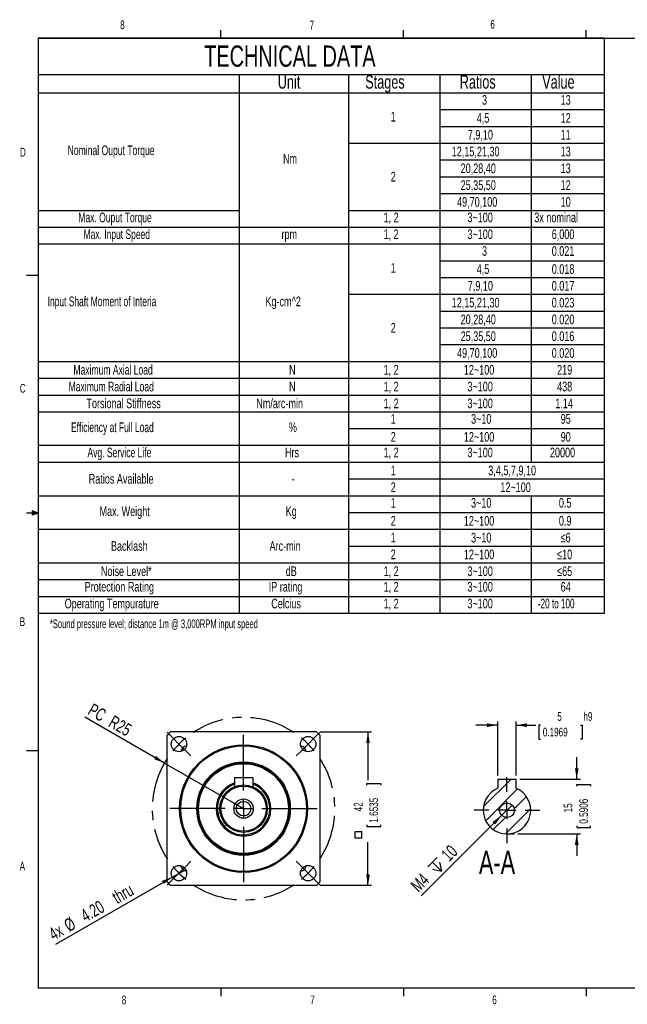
# Model space of a CAD drawing. Extents: x 11 to 421, y 5 to 275.
# Tile 1 of 5: x 11 to 177, y 6 to 275. Entities that reach past the tile are written whole.
import ezdxf
from ezdxf.enums import TextEntityAlignment as Align

# ---------------------------------------------------------------- set-up
doc = ezdxf.new("R2010")
doc.units = 0
doc.linetypes.add('CENTERX2', pattern=[20.32, 12.7, -2.54, 2.54, -2.54])
doc.layers.get('0').update_dxf_attribs({"linetype": 'CONTINUOUS'})
doc.dimstyles.new('SLDDIMSTYLE0', dxfattribs={"dimtxt": 2.38125, "dimasz": 3, "dimexe": 0, "dimexo": 0.0625, "dimgap": 0.595313, "dimtad": 0, "dimrnd": 1e-09, "dimzin": 12, "dimsah": 1, "dimcen": 0.09, "dimazin": 3, "dimtfac": 1, "dimtofl": 0, "dimtmove": 0, "dimatfit": 3})
doc.dimstyles.new('SLDDIMSTYLE3', dxfattribs={"dimtxt": 2.38125, "dimasz": 3, "dimexe": 0, "dimexo": 0.0625, "dimgap": 0.595313, "dimtad": 0, "dimrnd": 1e-09, "dimzin": 12, "dimsah": 1, "dimcen": 0.09, "dimazin": 3, "dimtfac": 1, "dimtmove": 0, "dimatfit": 3})
doc.dimstyles.new('SLDDIMSTYLE4', dxfattribs={"dimtxt": 3.5, "dimasz": 3, "dimexe": 0, "dimexo": 0.0625, "dimgap": 0.875, "dimtad": 1, "dimrnd": 1e-09, "dimzin": 4, "dimblk1": 'NONE', "dimsah": 1, "dimcen": 0, "dimazin": 3, "dimtfac": 1, "dimtmove": 0, "dimatfit": 3})
doc.dimstyles.new('SLDDIMSTYLE5', dxfattribs={"dimtxt": 3.5, "dimasz": 3, "dimexe": 0, "dimexo": 0.0625, "dimgap": 0.875, "dimtad": 1, "dimrnd": 1e-09, "dimzin": 12, "dimsah": 1, "dimcen": 0, "dimazin": 3, "dimtfac": 1, "dimtofl": 0, "dimtmove": 0, "dimatfit": 3})
doc.dimstyles.new('SLDDIMSTYLE6', dxfattribs={"dimtxt": 3.5, "dimasz": 3, "dimexe": 0, "dimexo": 0.0625, "dimgap": 0.875, "dimtad": 1, "dimrnd": 1e-09, "dimzin": 12, "dimblk1": 'NONE', "dimsah": 1, "dimcen": 0, "dimazin": 3, "dimtfac": 1, "dimtmove": 0, "dimatfit": 3})

# ---------------------------------------------------------------- blocks, each defined once
blk = doc.blocks.new('SW_TABLEANNOTATION_0')
at = {"color": 0, "linetype": 'CONTINUOUS'}
for p, q in [((0, 0), (0, -157.58)), ((155, 0), (0, 0)), ((155, -157.58), (155, 0)), ((0, -10), (155, -10)), ((55, -10), (55, -157.58)), ((85, -10), (85, -157.58)), ((110, -10), (110, -157.58)), ((135, -10), (135, -116.18)), ((0, -15), (155, -15)), ((110, -19.6), (155, -19.6)), ((110, -24.2), (155, -24.2)), ((85, -28.8), (155, -28.8)), ((110, -33.4), (155, -33.4)), ((110, -38), (155, -38)), ((110, -42.6), (155, -42.6)), ((0, -47.2), (55, -47.2)), ((85, -47.2), (155, -47.2)), ((0, -51.8), (155, -51.8)), ((0, -56.4), (155, -56.4)), ((110, -61), (155, -61)), ((110, -65.6), (155, -65.6)), ((85, -70.2), (155, -70.2)), ((110, -74.8), (155, -74.8)), ((110, -79.4), (155, -79.4)), ((110, -84), (155, -84)), ((0, -88.6), (155, -88.6)), ((0, -93.2), (155, -93.2)), ((0, -97.8), (155, -97.8)), ((0, -102.4), (155, -102.4)), ((85, -106.98), (155, -106.98)), ((0, -111.58), (155, -111.58)), ((0, -116.18), (155, -116.18)), ((85, -120.78), (155, -120.78)), ((0, -125.38), (155, -125.38)), ((135, -125.38), (135, -157.58)), ((85, -129.98), (155, -129.98)), ((0, -134.58), (155, -134.58)), ((85, -139.18), (155, -139.18)), ((0, -143.78), (155, -143.78)), ((0, -148.38), (155, -148.38)), ((0, -152.98), (155, -152.98)), ((0, -157.58), (155, -157.58))]:
    blk.add_line(p, q, dxfattribs=at)
for s, height, width, p in [('TECHNICAL DATA', 5.8208, 0.7, (45.46, -9.6)), ('Unit', 3.704, 0.7, (65.6, -14.97)), ('Stages', 3.704, 0.7, (89.55, -14.97)), ('Ratios', 3.704, 0.7, (115.43, -14.97)), ('Value', 3.704, 0.7, (137.99, -14.97)), ('3', 2.65, 0.7, (121.52, -19.06)), ('13', 2.646, 0.7, (143.05, -19.06)), ('1', 2.65, 0.7, (96.52, -23.66)), ('4,5', 2.646, 0.7, (120.06, -24)), ('12', 2.646, 0.7, (143.05, -24)), ('7,9,10', 2.646, 0.7, (117.62, -28.6)), ('11', 2.646, 0.7, (143.05, -28.6)), ('Nominal Ouput Torque', 2.6458, 0.665, (8.08, -32.86)), ('Nm', 2.646, 0.7, (67.04, -35.16)), ('12,15,21,30', 2.6458, 0.7, (113.22, -33.2)), ('13', 2.646, 0.7, (143.05, -33.2)), ('20,28,40', 2.646, 0.7, (115.66, -37.8)), ('13', 2.646, 0.7, (143.05, -37.8)), ('2', 2.65, 0.7, (96.52, -40.1)), ('25,35,50', 2.646, 0.7, (115.66, -42.4)), ('12', 2.646, 0.7, (143.05, -42.4)), ('49,70,100', 2.646, 0.7, (114.68, -47)), ('10', 2.646, 0.7, (143.05, -47)), ('Max. Ouput Torque', 2.6458, 0.658824, (11.02, -51.26)), ('1, 2', 2.646, 0.7, (94.57, -51.26)), ('3~100', 2.646, 0.7, (117.52, -51.26)), ('3x nominal', 2.646, 0.7, (135.82, -51.26)), ('Max. Input Speed', 2.6458, 0.65625, (12.43, -55.86)), ('rpm', 2.646, 0.7, (66.61, -55.86)), ('1, 2', 2.646, 0.7, (94.57, -55.86)), ('3~100', 2.646, 0.7, (117.52, -55.86)), ('6,000', 2.646, 0.7, (140.6, -55.86)), ('3', 2.65, 0.7, (121.52, -60.46)), ('0.021', 2.646, 0.7, (140.6, -60.46)), ('1', 2.65, 0.7, (96.52, -65.06)), ('4,5', 2.646, 0.7, (120.06, -65.4)), ('0.018', 2.646, 0.7, (140.6, -65.4)), ('7,9,10', 2.646, 0.7, (117.62, -70)), ('0.017', 2.646, 0.7, (140.6, -70)), ('Input Shaft Moment of Interia', 2.6458, 0.651724, (2.62, -74.26)), ('Kg-cm^ 2', 2.646, 0.7, (62.23, -74.26)), ('12,15,21,30', 2.6458, 0.7, (113.22, -74.6)), ('0.023', 2.646, 0.7, (140.6, -74.6)), ('2', 2.65, 0.7, (96.52, -81.5)), ('20,28,40', 2.646, 0.7, (115.66, -79.2)), ('0.020', 2.646, 0.7, (140.6, -79.2)), ('25,35,50', 2.646, 0.7, (115.66, -83.8)), ('0.016', 2.646, 0.7, (140.6, -83.8)), ('49,70,100', 2.646, 0.7, (114.68, -88.4)), ('0.020', 2.646, 0.7, (140.6, -88.4)), ('Maximum Axial Load', 2.6458, 0.661111, (9.67, -93)), ('N', 2.65, 0.7, (68.69, -93)), ('1, 2', 2.646, 0.7, (94.57, -93)), ('12~100', 2.646, 0.7, (116.54, -93)), ('219', 2.646, 0.7, (142.07, -93)), ('Maximum Radial Load', 2.6458, 0.663158, (8.34, -97.6)), ('N', 2.65, 0.7, (68.69, -97.6)), ('1, 2', 2.646, 0.7, (94.57, -97.6)), ('3~100', 2.646, 0.7, (117.52, -97.6)), ('438', 2.646, 0.7, (142.07, -97.6)), ('Torsional Stiffness', 2.6458, 0.7, (13.22, -102.2)), ('Nm/arc-min', 2.646, 0.7, (59.72, -102.2)), ('1, 2', 2.646, 0.7, (94.57, -102.2)), ('3~100', 2.646, 0.7, (117.52, -102.2)), ('1.14', 2.646, 0.7, (141.58, -102.2)), ('Efficiency at Full Load', 2.6458, 0.654348, (9.01, -108.76)), ('1', 2.65, 0.7, (96.52, -106.46)), ('3~10', 2.646, 0.7, (118.5, -106.46)), ('95', 2.646, 0.7, (143.05, -106.46)), ('%', 2.65, 0.7, (68.63, -108.76)), ('2', 2.65, 0.7, (96.52, -111.38)), ('12~100', 2.646, 0.7, (116.54, -111.38)), ('90', 2.646, 0.7, (143.05, -111.38)), ('Avg. Service Life', 2.6458, 0.658824, (13.52, -115.65)), ('Hrs', 2.646, 0.7, (67.58, -115.65)), ('1, 2', 2.646, 0.7, (94.57, -115.65)), ('3~100', 2.646, 0.7, (117.52, -115.65)), ('20000', 2.646, 0.7, (140.11, -115.65)), ('1', 2.65, 0.7, (96.52, -120.58)), ('3,4,5,7,9,10', 2.6458, 0.7, (123.22, -120.58)), ('Ratios Available', 2.6458, 0.7, (13.85, -122.88)), ('-', 2.65, 0.7, (69.41, -122.88)), ('2', 2.65, 0.7, (96.52, -125.18)), ('12~100', 2.646, 0.7, (126.54, -125.18)), ('1', 2.65, 0.7, (96.52, -129.45)), ('3~10', 2.646, 0.7, (118.5, -129.45)), ('0.5', 2.646, 0.7, (142.56, -129.45)), ('Max. Weight', 2.6458, 0.7, (16.8, -131.75)), ('Kg', 2.646, 0.7, (67.77, -131.75)), ('2', 2.65, 0.7, (96.52, -134.38)), ('12~100', 2.646, 0.7, (116.54, -134.38)), ('0.9', 2.646, 0.7, (142.56, -134.38)), ('1', 2.65, 0.7, (96.52, -138.98)), ('3~10', 2.646, 0.7, (118.5, -138.98)), ('≤6', 2.646, 0.7, (143.05, -138.98)), ('Backlash', 2.646, 0.7, (19.94, -141.28)), ('Arc-min', 2.646, 0.7, (63.35, -141.28)), ('2', 2.65, 0.7, (96.52, -143.58)), ('12~100', 2.646, 0.7, (116.54, -143.58)), ('≤10', 2.646, 0.7, (142.08, -143.58)), ('Noise Level*', 2.6458, 0.7, (17.18, -148.18)), ('dB', 2.646, 0.7, (67.78, -148.18)), ('1, 2', 2.646, 0.7, (94.57, -148.18)), ('3~100', 2.646, 0.7, (117.52, -148.18)), ('≤65', 2.646, 0.7, (142.08, -148.18)), ('Protection Rating', 2.6458, 0.7, (12.73, -152.45)), ('IP rating', 2.646, 0.7, (63.12, -152.45)), ('1, 2', 2.646, 0.7, (94.57, -152.45)), ('3~100', 2.646, 0.7, (117.52, -152.45)), ('64', 2.646, 0.7, (143.05, -152.45)), ('Operating Tempurature', 2.6458, 0.7, (7.27, -157.05)), ('Celcius', 2.646, 0.7, (63.82, -157.05)), ('1, 2', 2.646, 0.7, (94.57, -157.05)), ('3~100', 2.646, 0.7, (117.52, -157.05)), ('-20 to 100', 2.646, 0.63, (136.8, -157.05))]:
    blk.add_text(s, height=height, dxfattribs=dict(at, width=width)).set_placement(p, align=Align.BOTTOM_LEFT)
blk = doc.blocks.new('SW_SYMBOL_MOD_BOX')
at = {"color": 0, "linetype": 'CONTINUOUS'}
for p, q in [((200, 200), (200, 800)), ((200, 800), (800, 800)), ((200, 200), (800, 200)), ((800, 800), (800, 200))]:
    blk.add_line(p, q, dxfattribs=at)
blk = doc.blocks.new('_D_14')
at = {"color": 7, "linetype": 'CONTINUOUS'}
for p, q in [((93.11, 80.19), (107.17, 80.19)), ((106.17, 80.19), (106.17, 66.96)), ((105.87, 65.63), (105.87, 66.12)), ((105.87, 66.12), (109.65, 66.12)), ((109.65, 66.12), (109.65, 65.63)), ((105.87, 54.75), (105.87, 54.27)), ((105.87, 54.27), (109.65, 54.27)), ((109.65, 54.27), (109.65, 54.75)), ((106.17, 38.19), (106.17, 50.02)), ((93.11, 38.19), (107.17, 38.19))]:
    blk.add_line(p, q, dxfattribs=at)
for points in [[(106.17, 80.19), (105.67, 77.19), (106.67, 77.19)], [(106.17, 38.19), (106.67, 41.19), (105.67, 41.19)]]:
    blk.add_solid(points, dxfattribs=at)
at = {"color": 7, "linetype": 'CONTINUOUS', "xscale": 0.0030416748, "yscale": 0.0030416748, "zscale": 0.0030416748, "rotation": 90}
blk.add_blockref('SW_SYMBOL_MOD_BOX', (105.06, 50.5), dxfattribs=at)
at = {"color": 7, "linetype": 'CONTINUOUS', "width": 0.7}
for s, p in [('1.6535', (109.65, 55.35, -44.9)), ('42', (105.39, 58.43, -44.9))]:
    blk.add_text(s, height=2.381, rotation=90, dxfattribs=at).set_placement(p, align=Align.BOTTOM_LEFT)
blk = doc.blocks.new('_D_15')
at = {"color": 7, "linetype": 'CONTINUOUS'}
for q in [(28.67, 84.27), (72.11, 59.19)]:
    blk.add_line((50.46, 71.69), q, dxfattribs=at)
blk.add_solid([(50.46, 71.69), (48.11, 73.63), (47.61, 72.76)], dxfattribs=at)
at = {"color": 7, "linetype": 'CONTINUOUS', "width": 0.7}
for s, p in [('PC', (28.66, 84.27, -44.9)), ('R25', (34.34, 80.99, -44.9))]:
    blk.add_text(s, height=3.5, rotation=-30, dxfattribs=at).set_placement(p, align=Align.BOTTOM_LEFT)
blk = doc.blocks.new('_D_16')
at = {"color": 7, "linetype": 'CONTINUOUS'}
for q in [(56.25, 42.56), (20.65, 22.01)]:
    blk.add_line((52.61, 40.46), q, dxfattribs=at)
blk.add_solid([(52.61, 40.46), (49.76, 39.39), (50.26, 38.53)], dxfattribs=at)
at = {"color": 7, "linetype": 'CONTINUOUS', "width": 0.7}
for s, p in [(' thru', (37.23, 31.62, -44.9)), ('4.20', (29.39, 27.09, -44.9)), ('%%c', (24.84, 24.41, -44.9)), ('4x', (20.64, 22.04, -44.9))]:
    blk.add_text(s, height=3.5, rotation=30, dxfattribs=at).set_placement(p, align=Align.BOTTOM_LEFT)
blk = doc.blocks.new('_NONE')
blk = doc.blocks.new('SW_CENTERMARKSYMBOL_5')
at = {"color": 0, "linetype": 'CONTINUOUS'}
for p, q in [((0, 5), (0, 20)), ((-5, 0), (-20, 0)), ((0, 0), (-2.5, 0)), ((0, 0), (0, 2.5)), ((0, 0), (0, -2.5)), ((0, 0), (2.5, 0)), ((5, 0), (20, 0)), ((0, -5), (0, -20))]:
    blk.add_line(p, q, dxfattribs=at)
blk = doc.blocks.new('SW_CENTERMARKSYMBOL_6')
at = {"color": 0, "linetype": 'CONTINUOUS'}
for p, q in [((-1.77, 1.77), (-3.25, 3.25)), ((37.13, 1.77), (38.61, 3.25)), ((0, 0), (-1.77, 1.77)), ((0, 0), (1.77, -1.77)), ((17.68, -12.68), (17.68, 2.5)), ((35.36, 0), (33.59, -1.77)), ((35.36, 0), (37.13, 1.77)), ((1.77, -1.77), (3.25, -3.25)), ((33.59, -1.77), (32.11, -3.25)), ((17.68, -17.68), (17.68, -15.18)), ((12.68, -17.68), (-2.5, -17.68)), ((17.68, -17.68), (15.18, -17.68)), ((17.68, -17.68), (17.68, -20.18)), ((17.68, -17.68), (20.18, -17.68)), ((22.68, -17.68), (37.86, -17.68)), ((17.68, -22.68), (17.68, -37.86)), ((1.77, -33.59), (3.25, -32.11)), ((33.59, -33.59), (32.11, -32.11)), ((0, -35.36), (1.77, -33.59)), ((35.36, -35.36), (33.59, -33.59)), ((-1.77, -37.13), (-3.25, -38.61)), ((0, -35.36), (-1.77, -37.13)), ((35.36, -35.36), (37.13, -37.13)), ((37.13, -37.13), (38.61, -38.61))]:
    blk.add_line(p, q, dxfattribs=at)
at = {"color": 0, "linetype": 'CENTERX2'}
for start, end in [(56.4576, 123.5424), (146.4576, 213.5424), (326.4576, 33.5424), (236.4576, 303.5424)]:
    blk.add_arc((17.68, -17.68), 25, start, end, dxfattribs=at)
at = {"color": 0, "linetype": 'CONTINUOUS'}
for start, end in [(135, 140.7288), (129.2712, 135), (45, 50.7288), (39.2712, 45), (219.2712, 225), (315, 320.7288), (225, 230.7288), (309.2712, 315)]:
    blk.add_arc((17.68, -17.68), 25, start, end, dxfattribs=at)
blk = doc.blocks.new('_D_17')
at = {"color": 7, "linetype": 'CONTINUOUS'}
for p, q in [((163.32, 67.27), (163.32, 73.27)), ((147.71, 67.27), (164.32, 67.27)), ((163.32, 65.36), (163.32, 65.84)), ((163.32, 65.84), (167.1, 65.84)), ((167.1, 65.84), (167.1, 65.36)), ((163.32, 54.47), (163.32, 53.99)), ((163.32, 53.99), (167.1, 53.99)), ((167.1, 53.99), (167.1, 54.47)), ((147.19, 52.27), (164.32, 52.27)), ((163.32, 52.27), (163.32, 46.27))]:
    blk.add_line(p, q, dxfattribs=at)
for points in [[(163.32, 67.27), (163.82, 70.27), (162.82, 70.27)], [(163.32, 52.27), (162.82, 49.27), (163.82, 49.27)]]:
    blk.add_solid(points, dxfattribs=at)
at = {"color": 7, "linetype": 'CONTINUOUS', "width": 0.7}
for s, p in [('15', (162.83, 58.16, 0.1)), ('0.5906', (167.1, 55.08, 0.1))]:
    blk.add_text(s, height=2.381, rotation=90, dxfattribs=at).set_placement(p, align=Align.BOTTOM_LEFT)
blk = doc.blocks.new('_D_18')
at = {"color": 7, "linetype": 'CONTINUOUS'}
for p, q in [((141.71, 82.05), (135.71, 82.05)), ((141.71, 68.27), (141.71, 83.05)), ((146.71, 68.27), (146.71, 83.05)), ((146.71, 82.05), (152.09, 82.05)), ((153.42, 82.05), (152.94, 82.05)), ((152.94, 82.05), (152.94, 78.27)), ((164.3, 82.05), (164.79, 82.05)), ((164.79, 82.05), (164.79, 78.27)), ((152.94, 78.27), (153.42, 78.27)), ((164.79, 78.27), (164.3, 78.27))]:
    blk.add_line(p, q, dxfattribs=at)
for points in [[(141.71, 82.05), (138.71, 82.55), (138.71, 81.55)], [(146.71, 82.05), (149.71, 81.55), (149.71, 82.55)]]:
    blk.add_solid(points, dxfattribs=at)
at = {"color": 7, "linetype": 'CONTINUOUS', "width": 0.7}
for s, height, p in [('5', 2.38, (157.98, 82.54, 84.6)), ('h9', 2.381, (165.15, 82.54, 84.6)), ('0.1969', 2.381, (154.02, 78.27, 84.6))]:
    blk.add_text(s, height=height, dxfattribs=at).set_placement(p, align=Align.BOTTOM_LEFT)
blk = doc.blocks.new('SW_SYMBOL_HOLE_DEPTH')
at = {"color": 0, "linetype": 'CONTINUOUS'}
for p, q in [((0, 875), (800, 875)), ((400, 875), (400, 75)), ((100, 555), (400, 75)), ((700, 555), (400, 75))]:
    blk.add_line(p, q, dxfattribs=at)
blk = doc.blocks.new('_D_19')
at = {"color": 7, "linetype": 'CONTINUOUS'}
for q in [(145.62, 60.18), (120.77, 35.33)]:
    blk.add_line((142.8, 57.36), q, dxfattribs=at)
blk.add_solid([(142.8, 57.36), (140.32, 55.59), (141.03, 54.88)], dxfattribs=at)
at = {"color": 7, "linetype": 'CONTINUOUS', "xscale": 0.0044707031, "yscale": 0.0044707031, "zscale": 0.0044707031, "rotation": 45}
blk.add_blockref('SW_SYMBOL_HOLE_DEPTH', (125.3, 40.52), dxfattribs=at)
at = {"color": 7, "linetype": 'CONTINUOUS', "width": 0.7}
for s, p in [('10', (129.14, 43.75, 84.6)), ('M4', (120.74, 35.35, 84.6))]:
    blk.add_text(s, height=3.5, rotation=45, dxfattribs=at).set_placement(p, align=Align.BOTTOM_LEFT)
blk = doc.blocks.new('SW_CENTERMARKSYMBOL_7')
at = {"color": 0, "linetype": 'CONTINUOUS'}
for p, q in [((0, 5), (0, 9)), ((-5, 0), (-9, 0)), ((0, 0), (-2.5, 0)), ((0, 0), (0, 2.5)), ((0, 0), (0, -2.5)), ((0, 0), (2.5, 0)), ((5, 0), (9, 0)), ((0, -5), (0, -9))]:
    blk.add_line(p, q, dxfattribs=at)

msp = doc.modelspace()

# ---------------------------------------------------------------- linework, layer by layer
at = {"color": 7, "linetype": 'CONTINUOUS'}
for p, q in [((15.907, 270.309), (415.957, 270.309)), ((15.907, 270.309), (15.907, 9.959)), ((65.907, 270.309), (65.907, 272.463)), ((115.913, 270.309), (115.913, 272.463)), ((165.919, 270.309), (165.919, 272.463)), ((15.907, 205.221), (12.732, 205.221)), ((14.2, 140.744), (14.2, 139.56)), ((15.907, 140.134), (14.2, 140.744)), ((15.907, 140.134), (14.2, 140.363)), ((15.907, 140.134), (12.732, 140.134)), ((15.907, 140.134), (14.2, 139.872)), ((15.907, 140.134), (14.2, 139.56)), ((51.109, 79.191), (51.109, 39.191)), ((92.109, 80.191), (52.109, 80.191)), ((93.109, 39.191), (93.109, 79.191)), ((15.907, 75.046), (12.732, 75.046)), ((69.609, 67.691), (69.609, 65.191)), ((69.609, 67.691), (74.609, 67.691)), ((74.609, 67.691), (74.609, 65.191)), ((145.318, 67.27), (137.781, 59.733)), ((141.709, 67.27), (146.709, 67.27)), ((141.709, 67.27), (141.709, 64.77)), ((146.709, 64.77), (146.709, 67.27)), ((147.12, 64.582), (138.398, 55.86)), ((149.531, 62.503), (146.174, 59.146)), ((143.834, 56.806), (140.477, 53.449)), ((150.697, 59.178), (143.801, 52.283)), ((52.109, 38.191), (92.109, 38.191)), ((415.957, 9.959), (15.907, 9.959)), ((65.907, 9.959), (65.907, 7.805)), ((115.913, 9.959), (115.913, 7.805)), ((165.919, 9.959), (165.919, 7.805))]:
    msp.add_line(p, q, dxfattribs=at)
at = {"color": 7, "linetype": 'CENTERX2'}
msp.add_line((144.209, 52.27), (146.193, 52.27), dxfattribs=at)
at = {"color": 7, "linetype": 'CONTINUOUS'}
for centre, radius in [((54.429, 76.871), 2.1), ((89.789, 76.871), 2.1), ((72.109, 59.191), 17.5), ((72.109, 59.191), 17.2), ((72.109, 59.191), 12.8), ((72.109, 59.191), 12.5), ((72.109, 59.191), 12.3), ((72.109, 59.191), 6.5), ((72.109, 59.191), 6.2), ((72.109, 59.191), 2.65), ((72.109, 59.191), 2), ((144.209, 58.77), 2), ((54.429, 41.511), 2.1), ((89.789, 41.511), 2.1)]:
    msp.add_circle(centre, radius, dxfattribs=at)
for centre, radius, start, end in [((72.109, 59.191), 29, 133.60282, 136.39718), ((72.109, 59.191), 29, 43.60282, 46.39718), ((56.609, 74.691), 1.65, 95.20789, 174.79211), ((87.609, 74.691), 1.65, 5.20789, 84.79211), ((72.109, 59.191), 7.48, 109.52539, 0), ((72.109, 59.191), 7.18, 110.37661, 0), ((72.109, 59.191), 7.48, 0, 70.47461), ((72.109, 59.191), 7.18, 0, 69.62339), ((144.209, 58.77), 6.5, 112.61986, 67.38014), ((56.609, 43.691), 1.65, 185.20789, 264.79211), ((87.609, 43.691), 1.65, 275.20789, 354.79211), ((72.109, 59.191), 29, 223.60282, 226.39718), ((72.109, 59.191), 29, 313.60282, 316.39718)]:
    msp.add_arc(centre, radius, start, end, dxfattribs=at)

# ---------------------------------------------------------------- block references
for name, p in [('SW_TABLEANNOTATION_0', (15.869, 270.316)), ('SW_CENTERMARKSYMBOL_6', (54.429, 76.871)), ('SW_CENTERMARKSYMBOL_5', (72.109, 59.191)), ('SW_CENTERMARKSYMBOL_7', (144.209, 58.77))]:
    msp.add_blockref(name, p, dxfattribs=at)

# ---------------------------------------------------------------- texts
for s, height, width, p in [('8', 2.381, 0.7, (38.331, 272.05)), ('6', 2.381, 0.7, (139.667, 272.184)), ('7', 2.381, 0.7, (90.195, 271.978)), ('D', 2.381, 0.7, (10.887, 237.152)), ('C', 2.381, 0.7, (10.854, 172.453)), ('B', 2.381, 0.7, (10.831, 108.519)), ('*Sound pressure level; distance 1m @ 3,000RPM input speed', 2.38125, 0.650877, (19.09, 107.932)), ('A-A', 6.35, 0.7, (136.541, 39.384)), ('A', 2.381, 0.7, (10.821, 41.529)), ('8', 2.381, 0.7, (38.78, 4.88)), ('7', 2.381, 0.7, (90.359, 4.887)), ('6', 2.381, 0.7, (140.178, 4.897))]:
    msp.add_text(s, height=height, dxfattribs=dict(at, width=width)).set_placement(p, align=Align.BOTTOM_LEFT)

# ---------------------------------------------------------------- dimensions: what is measured, and where the dimension line sits
dim = msp.add_radius_dim(center=(72.109, 59.191), mpoint=(50.455, 71.693), text='PC<>', dimstyle='SLDDIMSTYLE5', dxfattribs=at)
dim.commit()
dim.dimension.update_dxf_attribs({"geometry": '_D_15', "text_midpoint": (34.893, 80.678), "dimtype": 164})
dim = msp.add_linear_dim(base=(146.709, 82.053), p1=(141.709, 67.27), p2=(146.709, 67.27), text='<>h9', dimstyle='SLDDIMSTYLE3', dxfattribs=at)
dim.commit()
dim.dimension.update_dxf_attribs({"geometry": '_D_18', "text_midpoint": (160.709, 82.053), "dimtype": 160})
dim = msp.add_linear_dim(base=(106.174, 38.191), p1=(92.109, 80.191), p2=(92.109, 38.191), angle=90, text='{\\fGDT;o}<>', dimstyle='SLDDIMSTYLE0', dxfattribs=at)
dim.commit()
dim.dimension.update_dxf_attribs({"geometry": '_D_14', "text_midpoint": (106.174, 58.49), "dimtype": 160})
dim = msp.add_linear_dim(base=(163.318, 52.27), p1=(146.709, 67.27), p2=(146.193, 52.27), angle=90, dimstyle='SLDDIMSTYLE3', dxfattribs=at)
dim.commit()
dim.dimension.update_dxf_attribs({"geometry": '_D_17', "text_midpoint": (163.318, 59.915), "dimtype": 160})
dim = msp.add_diameter_dim_2p(p1=(145.624, 60.184), p2=(142.795, 57.356), text='M4{\\fGDT;x}10', dimstyle='SLDDIMSTYLE6', override={"dimpost": '<>'}, dxfattribs=at)
dim.commit()
dim.dimension.update_dxf_attribs({"geometry": '_D_19', "text_midpoint": (126.684, 41.245), "dimtype": 163})
dim = msp.add_diameter_dim_2p(p1=(56.247, 42.561), p2=(52.61, 40.461), text='4x<> thru', dimstyle='SLDDIMSTYLE4', dxfattribs=at)
dim.commit()
dim.dimension.update_dxf_attribs({"geometry": '_D_16', "text_midpoint": (33.124, 29.211), "dimtype": 163})

doc.saveas('drawing.dxf')
